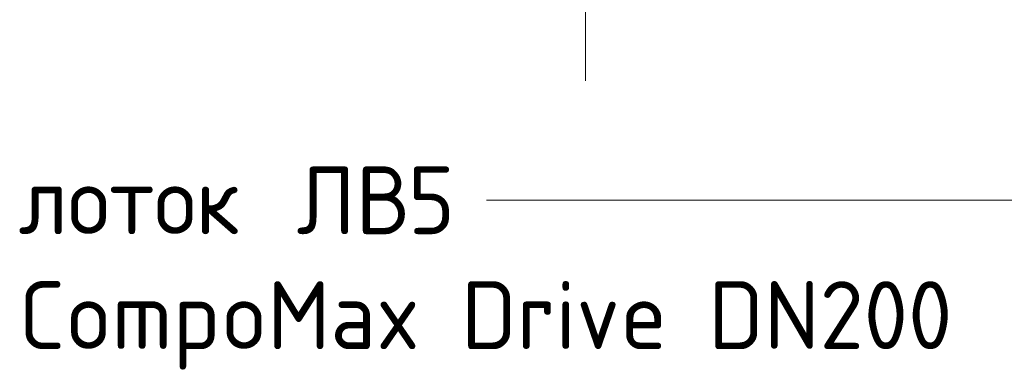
# Model space of a CAD drawing. Header units: millimetres. Extents: x 786 to 42540, y -7760 to 3796.
# Tile 75 of 256: x 18548 to 22179, y -7417 to -6125. Entities that reach past the tile are written whole.
import ezdxf

# ---------------------------------------------------------------- set-up
doc = ezdxf.new("R2010")
doc.units = ezdxf.units.MM
doc.layers.add('A-DETL-GENF', color=7, linetype='Continuous', lineweight=13)
doc.layers.add('G-ANNO-TEXT', color=7, linetype='Continuous', lineweight=5)
doc.styles.add('GOST Common_4', font='GOST_Common.ttf', dxfattribs={"height": 250})

# ---------------------------------------------------------------- blocks, each defined once
blk = doc.blocks.new('Линия разрыва - М 1_50-7673839-Разрез по Рампе Р1_фрагмент пола')
at = {"layer": 'A-DETL-GENF', "lineweight": 5}
for q in [(61994.5, -3975), (61994.5, -6350)]:
    blk.add_line((61994.5, -6275), q, dxfattribs=at)

msp = doc.modelspace()

# ---------------------------------------------------------------- linework, layer by layer
at = {"layer": 'G-ANNO-TEXT'}
msp.add_line((22503.2, -6790.4), (20269.2, -6790.4), dxfattribs=at)

# ---------------------------------------------------------------- block references
at = {"layer": 'A-DETL-GENF'}
msp.add_blockref('Линия разрыва - М 1_50-7673839-Разрез по Рампе Р1_фрагмент пола', (-41359.7, 0), dxfattribs=at)

# ---------------------------------------------------------------- texts
at = {"layer": 'G-ANNO-TEXT', "char_height": 250, "attachment_point": 1, "style": 'GOST Common_4'}
for s, insert, width in [('\\fGOST Common|b0|i0|c204|p34|; ', (19483.5, -6665.4), 104.219), ('ЛВ', (19569.5, -6665.4), 497.046), ('5 ', (19979.6, -6665.4), 320.675), ('лоток', (18544.2, -6665.4), 1138.396), ('CompoMax Drive DN200', (18544.2, -7088.8), 4128.691)]:
    msp.add_mtext(s, dxfattribs=dict(at, insert=insert, width=width))

doc.saveas('drawing.dxf')
